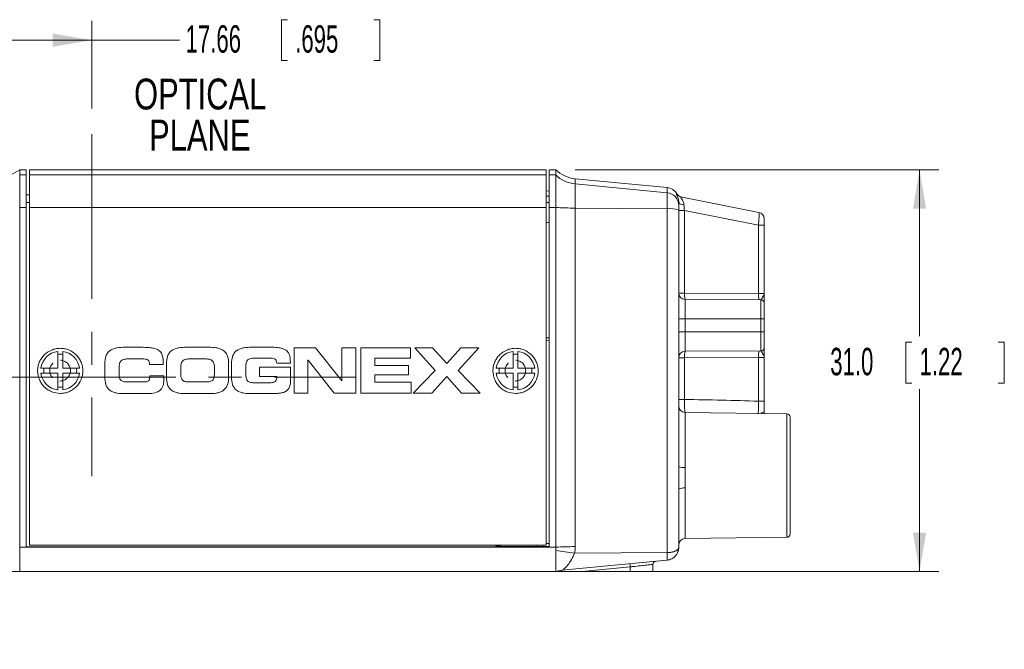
# Model space of a CAD drawing. Header units: millimetres. Extents: x 10 to 272, y 8 to 208.
# Tile 5 of 15: x 62 to 138, y 96 to 145. Entities that reach past the tile are written whole.
import ezdxf

# ---------------------------------------------------------------- set-up
doc = ezdxf.new("R2010")
doc.units = ezdxf.units.MM
doc.linetypes.add('CENTERX2', pattern=[20.32, 12.7, -2.54, 2.54, -2.54])
doc.linetypes.add('HIDDEN', pattern=[1.905, 1.27, -0.635])
doc.styles.add('SLDTEXTSTYLE0', font='TXT', dxfattribs={"width": 0.75})
doc.styles.add('SLDTEXTSTYLE1', font='TXT', dxfattribs={"width": 0.605})
doc.dimstyles.new('SLDDIMSTYLE0', dxfattribs={"dimtxt": 2.054655, "dimasz": 3, "dimexe": 0, "dimexo": 0.0625, "dimgap": 0.513664, "dimtad": 0, "dimtih": 1, "dimtoh": 1, "dimdec": 1, "dimrnd": 1e-09, "dimzin": 4, "dimdsep": 46, "dimtxsty": 'SLDTEXTSTYLE1', "dimsah": 1, "dimcen": 0.09, "dimadec": 0, "dimazin": 1, "dimtfac": 1, "dimtdec": 1, "dimtmove": 0, "dimatfit": 0, "dimfxl": 1, "dimfrac": 2, "dimtolj": 1, "dimtzin": 12, "dimarcsym": 0})
doc.dimstyles.new('SLDDIMSTYLE1', dxfattribs={"dimtxt": 2.054655, "dimasz": 3, "dimexe": 0, "dimexo": 0.0625, "dimgap": 0.513664, "dimtad": 0, "dimtih": 1, "dimtoh": 1, "dimrnd": 1e-09, "dimzin": 12, "dimdsep": 46, "dimtxsty": 'SLDTEXTSTYLE1', "dimsah": 1, "dimcen": 0.09, "dimadec": 0, "dimazin": 3, "dimtfac": 1, "dimtofl": 0, "dimtmove": 0, "dimatfit": 3, "dimfxl": 1, "dimfrac": 2, "dimtolj": 1, "dimtzin": 12, "dimarcsym": 0})
doc.dimstyles.new('SLDDIMSTYLE2', dxfattribs={"dimtxt": 2.054655, "dimasz": 3, "dimexe": 0, "dimexo": 0.0625, "dimgap": 0.513664, "dimtad": 0, "dimtih": 1, "dimtoh": 1, "dimdec": 1, "dimrnd": 1e-09, "dimzin": 4, "dimdsep": 46, "dimtxsty": 'SLDTEXTSTYLE1', "dimsah": 1, "dimcen": 0.09, "dimadec": 0, "dimazin": 1, "dimtfac": 1, "dimtdec": 1, "dimtofl": 0, "dimtmove": 0, "dimatfit": 3, "dimfxl": 1, "dimfrac": 2, "dimtolj": 1, "dimtzin": 12, "dimarcsym": 0})

# ---------------------------------------------------------------- blocks, each defined once
blk = doc.blocks.new('SW_NOTE_2')
at = {"color": 0, "linetype": 'Continuous', "lineweight": 0, "char_height": 2.3813, "attachment_point": 2, "style": 'SLDTEXTSTYLE0'}
for s, insert in [('OPTICAL', (6.437, 3.07)), ('PLANE', (6.405, -0.105))]:
    blk.add_mtext(s, dxfattribs=dict(at, insert=insert))
blk = doc.blocks.new('_D')
at = {"color": 7, "linetype": 'Continuous', "lineweight": 0}
for p, q in [((36.795, 116.987), (36.795, 122.987)), ((38.907, 116.987), (35.295, 116.987)), ((36.991, 111.165), (36.521, 111.165)), ((36.521, 111.165), (36.521, 108.01)), ((42.087, 111.165), (42.557, 111.165)), ((42.557, 111.165), (42.557, 108.01)), ((36.521, 108.01), (36.991, 108.01)), ((42.557, 108.01), (42.087, 108.01)), ((59.873, 101.987), (35.295, 101.987)), ((36.795, 101.987), (36.795, 95.987))]:
    blk.add_line(p, q, dxfattribs=at)
for points in [[(36.795, 116.987), (37.303, 119.987), (36.287, 119.987)], [(36.795, 101.987), (36.287, 98.987), (37.303, 98.987)]]:
    blk.add_solid(points, dxfattribs=at)
at = {"color": 7, "linetype": 'Continuous', "lineweight": 0, "char_height": 2.1167, "attachment_point": 1, "style": 'SLDTEXTSTYLE1'}
for s, insert in [('15.0', (30.68, 110.739)), ('.59', (37.579, 110.739))]:
    blk.add_mtext(s, dxfattribs=dict(at, insert=insert))
blk = doc.blocks.new('_D_1')
at = {"color": 7, "linetype": 'Continuous', "lineweight": 0}
for p, q in [((82.562, 144.564), (82.092, 144.564)), ((82.092, 144.564), (82.092, 141.409)), ((89.226, 144.564), (89.696, 144.564)), ((89.696, 144.564), (89.696, 141.409)), ((49.773, 133.354), (49.773, 144.487)), ((67.433, 137.726), (67.433, 144.487)), ((49.773, 142.987), (67.433, 142.987)), ((67.433, 142.987), (74.214, 142.987)), ((82.092, 141.409), (82.562, 141.409)), ((89.696, 141.409), (89.226, 141.409))]:
    blk.add_line(p, q, dxfattribs=at)
for points in [[(49.773, 142.987), (52.773, 142.479), (52.773, 143.495)], [(67.433, 142.987), (64.433, 143.495), (64.433, 142.479)]]:
    blk.add_solid(points, dxfattribs=at)
at = {"color": 7, "linetype": 'Continuous', "lineweight": 0, "char_height": 2.1167, "attachment_point": 1, "style": 'SLDTEXTSTYLE1'}
for s, insert in [('17.66', (74.684, 144.138)), ('.695', (83.15, 144.138))]:
    blk.add_mtext(s, dxfattribs=dict(at, insert=insert))
blk = doc.blocks.new('_D_2')
at = {"color": 7, "linetype": 'Continuous', "lineweight": 0}
for p, q in [((104.773, 132.987), (132.873, 132.987)), ((131.373, 132.987), (131.373, 120.143)), ((130.786, 119.673), (130.315, 119.673)), ((130.315, 119.673), (130.315, 116.518)), ((137.449, 119.673), (137.919, 119.673)), ((137.919, 119.673), (137.919, 116.518)), ((130.315, 116.518), (130.786, 116.518)), ((137.919, 116.518), (137.449, 116.518)), ((131.373, 101.987), (131.373, 116.047)), ((105.273, 101.987), (132.873, 101.987))]:
    blk.add_line(p, q, dxfattribs=at)
for points in [[(131.373, 132.987), (130.865, 129.987), (131.881, 129.987)], [(131.373, 101.987), (131.881, 104.987), (130.865, 104.987)]]:
    blk.add_solid(points, dxfattribs=at)
at = {"color": 7, "linetype": 'Continuous', "lineweight": 0, "char_height": 2.1167, "attachment_point": 1, "style": 'SLDTEXTSTYLE1'}
for s, insert in [('31.0', (124.475, 119.246)), ('1.22', (131.373, 119.246))]:
    blk.add_mtext(s, dxfattribs=dict(at, insert=insert))

msp = doc.modelspace()

# ---------------------------------------------------------------- linework, layer by layer
at = {"color": 7, "linetype": 'CENTERX2', "lineweight": 0}
for p, q in [((67.433, 135.726), (67.433, 109.346)), ((40.907, 116.987), (87.873, 116.987))]:
    msp.add_line(p, q, dxfattribs=at)
at = {"color": 7, "linetype": 'Continuous', "lineweight": 15}
for p, q in [((62.373, 132.987), (61.873, 132.987)), ((61.873, 132.987), (61.873, 132.588)), ((61.873, 132.588), (61.873, 130.078)), ((61.873, 132.588), (62.373, 132.588)), ((62.373, 132.987), (62.373, 132.588)), ((62.373, 132.588), (62.373, 130.078)), ((102.533, 132.987), (62.641, 132.987)), ((62.641, 132.588), (62.641, 132.987)), ((62.641, 132.588), (102.533, 132.588)), ((62.641, 130.078), (62.641, 132.588)), ((102.533, 132.987), (102.533, 132.588)), ((102.533, 132.588), (102.533, 130.078)), ((103.273, 132.987), (102.773, 132.987)), ((102.773, 132.588), (102.773, 132.987)), ((103.273, 132.588), (102.773, 132.588)), ((102.773, 130.078), (102.773, 132.588)), ((103.273, 132.588), (103.273, 132.987)), ((103.273, 130.078), (103.273, 132.588)), ((111.869, 131.611), (104.773, 132.294)), ((104.773, 132.294), (104.773, 131.897)), ((104.773, 131.897), (104.773, 130.029)), ((111.869, 131.215), (104.773, 131.897)), ((111.869, 131.215), (111.869, 131.611)), ((62.641, 131.043), (62.373, 131.048)), ((102.773, 131.35), (102.533, 131.348)), ((102.533, 130.952), (102.773, 130.954)), ((111.869, 129.98), (111.869, 131.215)), ((112.621, 131.125), (112.62, 131.125)), ((112.898, 130.91), (118.972, 129.695)), ((61.873, 130.078), (62.373, 130.078)), ((61.873, 130.078), (61.873, 103.865)), ((62.641, 130.45), (62.373, 130.45)), ((62.373, 130.078), (62.373, 103.892)), ((62.641, 104.014), (62.641, 130.078)), ((62.641, 130.078), (102.533, 130.078)), ((102.773, 130.45), (102.533, 130.45)), ((102.533, 130.078), (102.533, 104.014)), ((102.773, 103.892), (102.773, 130.078)), ((103.273, 130.078), (102.773, 130.078)), ((103.273, 103.865), (103.273, 130.078)), ((112.773, 130.488), (112.773, 130.221)), ((112.773, 130.221), (112.773, 129.91)), ((104.773, 130.029), (104.773, 103.907)), ((111.869, 129.98), (104.773, 130.029)), ((111.869, 103.447), (111.869, 129.98)), ((112.773, 129.91), (112.773, 110.085)), ((112.773, 129.85), (113.215, 129.85)), ((113.215, 129.85), (113.215, 123.476)), ((118.932, 128.706), (113.215, 129.85)), ((118.932, 123.451), (118.932, 128.706)), ((118.932, 128.706), (119.373, 128.706)), ((119.373, 129.204), (119.373, 128.706)), ((119.373, 128.706), (119.373, 123.447)), ((112.773, 123.476), (113.215, 123.476)), ((113.215, 123.476), (118.932, 123.451)), ((119.373, 123.447), (119.373, 123.364)), ((113.271, 122.976), (113.271, 121.478)), ((113.271, 122.976), (119.125, 122.95)), ((119.125, 121.478), (119.125, 122.95)), ((119.373, 122.7), (119.373, 121.478)), ((112.773, 121.478), (113.271, 121.478)), ((113.271, 121.478), (113.271, 120.478)), ((113.271, 121.478), (119.125, 121.478)), ((119.125, 120.478), (119.125, 121.478)), ((119.373, 121.478), (119.125, 121.478)), ((119.373, 121.478), (119.373, 120.478)), ((112.773, 120.478), (113.271, 120.478)), ((113.271, 120.478), (113.271, 118.98)), ((113.271, 120.478), (119.125, 120.478)), ((119.125, 119.006), (119.125, 120.478)), ((119.373, 120.478), (119.125, 120.478)), ((119.373, 120.478), (119.373, 119.256)), ((102.533, 120.012), (102.773, 120.016)), ((102.533, 119.824), (102.773, 119.828)), ((64.815, 118.97), (64.815, 117.67)), ((65.195, 117.67), (65.195, 118.969)), ((71.248, 119.289), (69.988, 119.289)), ((76.472, 119.289), (74.752, 119.289)), ((81.391, 119.289), (79.778, 119.289)), ((83.065, 119.25), (83.065, 115.753)), ((84.727, 119.25), (83.065, 119.25)), ((86.741, 116.71), (84.727, 119.25)), ((87.823, 119.25), (86.75, 119.25)), ((86.75, 119.25), (86.75, 116.71)), ((87.823, 115.753), (87.823, 119.25)), ((88.225, 119.25), (88.225, 115.753)), ((92.05, 119.25), (88.225, 119.25)), ((92.05, 118.439), (92.05, 119.25)), ((92.381, 119.25), (93.975, 117.506)), ((93.767, 119.25), (92.381, 119.25)), ((94.854, 118.028), (93.767, 119.25)), ((95.941, 119.25), (94.854, 118.028)), ((95.733, 117.506), (97.327, 119.25)), ((97.327, 119.25), (95.941, 119.25)), ((99.979, 118.97), (99.979, 117.67)), ((100.359, 117.67), (100.359, 118.969)), ((113.271, 118.98), (119.125, 119.006)), ((119.373, 119.256), (119.373, 119.114)), ((68.447, 118.023), (68.447, 116.98)), ((70.22, 118.39), (71.389, 118.39)), ((71.891, 118.067), (71.891, 117.97)), ((71.891, 117.97), (72.963, 117.97)), ((73.212, 118.023), (73.212, 116.98)), ((76.24, 118.39), (74.984, 118.39)), ((78.012, 116.98), (78.012, 118.023)), ((78.237, 118.023), (78.237, 116.98)), ((80.019, 118.448), (81.183, 118.448)), ((81.724, 118.057), (82.777, 118.057)), ((82.777, 118.057), (82.777, 118.168)), ((84.138, 118.294), (84.147, 118.294)), ((84.138, 115.753), (84.138, 118.294)), ((84.147, 118.294), (86.161, 115.753)), ((89.297, 118.439), (92.05, 118.439)), ((89.297, 117.878), (89.297, 118.439)), ((91.905, 117.878), (89.297, 117.878)), ((91.905, 117.154), (91.905, 117.878)), ((113.215, 118.48), (112.773, 118.48)), ((118.932, 118.505), (113.215, 118.48)), ((113.215, 118.48), (113.215, 115.261)), ((118.932, 115.135), (118.932, 118.505)), ((119.373, 118.509), (119.373, 115.135)), ((64.815, 117.67), (63.517, 117.67)), ((63.517, 117.295), (64.815, 117.295)), ((64.815, 117.295), (64.815, 115.995)), ((66.492, 117.67), (65.195, 117.67)), ((65.195, 117.295), (66.492, 117.295)), ((65.195, 115.994), (65.195, 117.295)), ((69.548, 117.313), (69.548, 117.69)), ((74.313, 117.69), (74.313, 117.313)), ((76.911, 117.313), (76.911, 117.69)), ((79.338, 117.284), (79.338, 117.719)), ((80.391, 117.762), (80.391, 117.038)), ((82.796, 117.762), (80.391, 117.762)), ((82.796, 116.768), (82.796, 117.762)), ((89.297, 117.154), (91.905, 117.154)), ((89.297, 116.594), (89.297, 117.154)), ((93.975, 117.506), (92.26, 115.753)), ((97.447, 115.753), (95.733, 117.506)), ((98.681, 117.295), (99.979, 117.295)), ((99.979, 117.67), (98.682, 117.67)), ((99.979, 117.295), (99.979, 115.995)), ((101.657, 117.67), (100.359, 117.67)), ((100.359, 115.994), (100.359, 117.295)), ((100.359, 117.295), (101.657, 117.295)), ((71.306, 116.613), (70.162, 116.613)), ((73.006, 117.096), (71.934, 117.096)), ((73.006, 116.768), (73.006, 117.096)), ((74.926, 116.613), (76.298, 116.613)), ((81.164, 116.555), (80.019, 116.555)), ((80.391, 117.038), (81.724, 117.038)), ((81.724, 117.038), (81.724, 116.937)), ((86.75, 116.71), (86.741, 116.71)), ((92.113, 116.594), (89.297, 116.594)), ((92.113, 115.753), (92.113, 116.594)), ((93.7, 115.753), (94.854, 117.024)), ((94.854, 117.024), (96.008, 115.753)), ((69.988, 115.715), (71.717, 115.715)), ((74.752, 115.715), (76.472, 115.715)), ((79.778, 115.715), (81.067, 115.715)), ((83.065, 115.753), (84.138, 115.753)), ((86.161, 115.753), (87.823, 115.753)), ((88.225, 115.753), (92.113, 115.753)), ((92.26, 115.753), (93.7, 115.753)), ((96.008, 115.753), (97.447, 115.753)), ((113.215, 115.261), (112.773, 115.261)), ((118.932, 115.135), (119.373, 115.135)), ((119.373, 115.135), (119.373, 115.114)), ((113.255, 114.294), (113.267, 114.262)), ((121.127, 114.16), (113.267, 114.263)), ((113.267, 114.263), (113.267, 110.02)), ((121.127, 109.394), (121.127, 114.16)), ((121.373, 113.91), (121.373, 104.879)), ((121.127, 104.629), (121.127, 109.394)), ((112.773, 108.337), (112.773, 103.858)), ((113.267, 108.435), (113.267, 104.526)), ((113.267, 104.526), (121.127, 104.629)), ((61.873, 103.865), (103.273, 103.865)), ((61.873, 103.612), (61.873, 103.865)), ((61.873, 101.987), (61.873, 103.612)), ((102.773, 103.892), (62.373, 103.892)), ((62.641, 104.014), (102.533, 104.014)), ((98.771, 103.942), (99.023, 103.94)), ((101.773, 103.916), (99.025, 103.94)), ((101.773, 104.014), (101.773, 103.916)), ((102.273, 103.912), (101.773, 103.916)), ((102.773, 103.907), (102.273, 103.912)), ((102.533, 104.159), (102.773, 104.157)), ((103.273, 103.6), (103.273, 103.865)), ((103.273, 101.987), (103.273, 103.6)), ((111.869, 103.447), (104.734, 103.403)), ((111.869, 102.863), (103.754, 102.081)), ((61.873, 101.987), (59.773, 102.005)), ((103.273, 101.987), (61.873, 101.987)), ((105.307, 101.987), (103.74, 101.987)), ((109.024, 102.345), (105.307, 101.987)), ((105.307, 101.987), (109.023, 101.987)), ((109.024, 102.342), (109.023, 101.987)), ((109.023, 101.987), (110.773, 101.987)), ((110.773, 101.987), (110.783, 102.535))]:
    msp.add_line(p, q, dxfattribs=at)
at = {"color": 7, "linetype": 'Continuous', "lineweight": 15, "flags": 128}
for points in [[(112.773, 130.488), (112.781, 130.452), (112.803, 130.417), (112.839, 130.384), (112.888, 130.354), (112.949, 130.329), (113.019, 130.308), (113.097, 130.292), (113.18, 130.282)], [(118.932, 123.451), (119.021, 123.45), (119.105, 123.449), (119.181, 123.449), (119.247, 123.448), (119.301, 123.448), (119.341, 123.447), (119.365, 123.447), (119.373, 123.447)], [(119.373, 118.509), (119.365, 118.509), (119.341, 118.509), (119.301, 118.508), (119.247, 118.508), (119.181, 118.507), (119.105, 118.507), (119.021, 118.506), (118.932, 118.505)]]:
    msp.add_lwpolyline(points, dxfattribs=at)
at = {"color": 7, "linetype": 'HIDDEN', "lineweight": 0}
for centre in [(64.991, 117.487), (100.156, 117.487), (100.156, 117.487)]:
    msp.add_circle(centre, 0.8, dxfattribs=at)
at = {"color": 7, "linetype": 'Continuous', "lineweight": 15}
for centre, radius, start, end in [((60.356, 134.974), 2.5, 270.5, 307.36917), ((105.013, 134.783), 2.5, 225.92123, 264.5), ((105.012, 134.387), 2.502, 225.98946, 264.51942), ((111.773, 130.616), 1, 31.03379, 84.5), ((111.775, 130.221), 0.999, 0.05028, 84.56448), ((112.996, 131.4), 0.5, 215.38468, 258.68571), ((113.059, 131.387), 0.5, 211.10577, 258.53182), ((104.855, 155.461), 25.432, 266.43398, 269.81449), ((112.08, 126.85), 3.138, 77.22632, 93.84592), ((118.873, 129.204), 0.5, 0, 78.68631), ((113.273, 123.476), 0.5, 180, 269.75), ((114.321, 123.348), 1.114, 173.39966, 199.51433), ((120.038, 123.323), 1.114, 173.39947, 199.51457), ((119.123, 122.7), 0.25, 0, 89.75), ((65.005, 117.482), 1.5, 97.27701, 172.81924), ((65.005, 117.482), 1.27, 81.39589, 98.60411), ((65.005, 117.482), 1.5, 7.18076, 82.72299), ((100.169, 117.482), 1.5, 97.27701, 172.81924), ((100.169, 117.482), 1.27, 81.39589, 98.60411), ((100.169, 117.482), 1.5, 7.18076, 82.72299), ((113.273, 118.48), 0.5, 90.25, 180), ((114.321, 118.608), 1.114, 160.48567, 186.60034), ((120.038, 118.633), 1.114, 160.48567, 186.60034), ((119.123, 119.256), 0.25, 270.25, 0), ((65.005, 117.482), 1.5, 187.18076, 262.72299), ((65.005, 117.482), 1.27, 171.50994, 188.49006), ((65.005, 117.482), 1.5, 277.27701, 352.81924), ((65.005, 117.482), 1.27, 351.50994, 8.49006), ((100.169, 117.482), 1.5, 187.18076, 262.72299), ((100.169, 117.482), 1.27, 171.50994, 188.49006), ((100.169, 117.482), 1.5, 277.27701, 352.81924), ((100.169, 117.482), 1.27, 351.50994, 8.49006), ((65.005, 117.482), 1.27, 261.39589, 278.60411), ((100.169, 117.482), 1.27, 261.39589, 278.60411), ((113.273, 114.763), 0.5, 180, 269.25), ((121.123, 113.91), 0.25, 0, 89.25), ((113.147, 111.024), 1.011, 248.33172, 276.82685), ((113.15, 107.738), 0.707, 80.45368, 122.12999), ((113.273, 104.026), 0.5, 90.75, 180), ((121.123, 104.879), 0.25, 270.75, 0), ((98.773, 104.192), 0.25, 224.50109, 269.5), ((99.027, 104.19), 0.25, 224.85504, 269.5), ((100.591, 103.996), 1.567, 179.35441, 182.04796), ((104.283, 103.98), 2.011, 179.03413, 181.94091), ((104.855, 74.485), 29.422, 90.15999, 93.08156), ((99.031, 66.511), 37.331, 81.21272, 83.47406), ((111.033, 102.531), 0.25, 95.5, 179.20049), ((103.993, 99.597), 2.496, 95.4816, 106.75136), ((103.993, 99.593), 2.5, 95.5, 106.73661), ((103.89, 102.014), 0.152, 153.41045, 190.03165)]:
    msp.add_arc(centre, radius, start, end, dxfattribs=at)
for centre, major_axis, ratio, start_param, end_param in [((113.273, 129.815), (-0.099, 1.039), 0.052866, 1.099489, 1.531823), ((118.873, 128.694), (0.098, 1), 0.057069, 4.729722, 6.277458), ((106.799, 109.394), (50.286, 0), 0.117632, 1.327106, 1.442862)]:
    msp.add_ellipse(centre, major_axis=major_axis, ratio=ratio, start_param=start_param, end_param=end_param, dxfattribs=at)
for points, knots in [([(112.773, 130.488), (112.773, 130.592), (112.759, 130.682), (112.718, 130.836), (112.693, 130.9), (112.622, 131.056), (112.584, 131.109), (112.588, 131.11)], [0, 0, 0, 0, 0.25, 0.25, 0.5, 0.5, 1, 1, 1, 1]), ([(112.588, 131.11), (112.603, 131.117), (112.628, 131.128), (112.623, 131.126), (112.621, 131.125)], [0, 0, 0, 0, 0.581898, 1, 1, 1, 1]), ([(112.898, 130.91), (112.889, 130.912), (112.901, 130.894), (112.951, 130.828), (112.987, 130.781), (113.096, 130.612), (113.167, 130.462), (113.18, 130.282)], [0, 0, 0, 0, 0.25, 0.25, 0.5, 0.5, 1, 1, 1, 1]), ([(119.125, 122.95), (119.136, 122.95), (119.151, 122.974), (119.193, 123.049), (119.221, 123.1), (119.281, 123.202), (119.313, 123.254), (119.359, 123.352), (119.373, 123.4), (119.373, 123.447)], [0, 0, 0, 0, 0.25, 0.25, 0.5, 0.5, 0.75, 0.75, 1, 1, 1, 1]), ([(119.373, 122.7), (119.373, 122.7), (119.373, 122.791), (119.373, 123.074), (119.373, 123.262), (119.373, 123.447)], [0, 0, 0, 0, 0.5, 0.5, 1, 1, 1, 1]), ([(66.244, 116.243), (66.163, 116.162), (66.075, 116.089), (65.885, 115.963), (65.783, 115.908), (65.572, 115.821), (65.464, 115.787), (65.24, 115.742), (65.125, 115.731), (64.784, 115.729), (64.554, 115.774), (64.239, 115.902), (64.136, 115.956), (63.946, 116.082), (63.857, 116.153), (63.695, 116.313), (63.621, 116.402), (63.493, 116.59), (63.439, 116.69), (63.305, 117.007), (63.259, 117.233), (63.257, 117.577), (63.268, 117.69), (63.312, 117.914), (63.345, 118.025), (63.432, 118.235), (63.486, 118.336), (63.612, 118.526), (63.685, 118.615), (63.926, 118.856), (64.121, 118.987), (64.435, 119.118), (64.546, 119.152), (64.77, 119.197), (64.883, 119.208), (65.11, 119.21), (65.226, 119.199), (65.449, 119.156), (65.558, 119.123), (65.877, 118.994), (66.07, 118.868), (66.315, 118.626), (66.388, 118.539), (66.515, 118.351), (66.571, 118.249), (66.66, 118.039), (66.693, 117.93), (66.739, 117.707), (66.751, 117.592), (66.753, 117.251), (66.708, 117.021), (66.536, 116.601), (66.407, 116.406), (66.244, 116.243)], [0, 0, 0, 0, 0.03125, 0.03125, 0.0625, 0.0625, 0.09375, 0.09375, 0.125, 0.125, 0.1875, 0.1875, 0.21875, 0.21875, 0.25, 0.25, 0.28125, 0.28125, 0.3125, 0.3125, 0.375, 0.375, 0.40625, 0.40625, 0.4375, 0.4375, 0.46875, 0.46875, 0.5, 0.5, 0.5625, 0.5625, 0.59375, 0.59375, 0.625, 0.625, 0.65625, 0.65625, 0.6875, 0.6875, 0.75, 0.75, 0.78125, 0.78125, 0.8125, 0.8125, 0.84375, 0.84375, 0.875, 0.875, 0.9375, 0.9375, 1, 1, 1, 1]), ([(68.447, 118.023), (68.447, 118.216), (68.465, 118.406), (68.559, 118.68), (68.603, 118.769), (68.717, 118.925), (68.788, 118.994), (68.948, 119.103), (69.037, 119.146), (69.219, 119.209), (69.314, 119.232), (69.601, 119.28), (69.794, 119.289), (69.988, 119.289)], [0, 0, 0, 0, 0.25, 0.25, 0.375, 0.375, 0.5, 0.5, 0.625, 0.625, 0.75, 0.75, 1, 1, 1, 1]), ([(71.248, 119.289), (71.464, 119.289), (71.678, 119.283), (71.998, 119.25), (72.104, 119.235), (72.314, 119.188), (72.419, 119.157), (72.614, 119.06), (72.703, 118.994), (72.837, 118.822), (72.881, 118.72), (72.936, 118.511), (72.949, 118.404), (72.963, 118.187), (72.964, 118.079), (72.963, 117.97)], [0, 0, 0, 0, 0.25, 0.25, 0.375, 0.375, 0.5, 0.5, 0.625, 0.625, 0.75, 0.75, 0.875, 0.875, 1, 1, 1, 1]), ([(73.212, 118.023), (73.212, 118.216), (73.23, 118.406), (73.324, 118.68), (73.367, 118.769), (73.481, 118.925), (73.553, 118.994), (73.712, 119.103), (73.801, 119.146), (73.983, 119.209), (74.078, 119.232), (74.365, 119.28), (74.558, 119.289), (74.752, 119.289)], [0, 0, 0, 0, 0.25, 0.25, 0.375, 0.375, 0.5, 0.5, 0.625, 0.625, 0.75, 0.75, 1, 1, 1, 1]), ([(76.472, 119.289), (76.665, 119.289), (76.858, 119.28), (77.145, 119.232), (77.238, 119.21), (77.42, 119.147), (77.509, 119.105), (77.668, 118.996), (77.74, 118.928), (77.854, 118.773), (77.898, 118.685), (77.993, 118.412), (78.012, 118.217), (78.012, 118.023)], [0, 0, 0, 0, 0.25, 0.25, 0.375, 0.375, 0.5, 0.5, 0.625, 0.625, 0.75, 0.75, 1, 1, 1, 1]), ([(78.237, 118.023), (78.237, 118.216), (78.255, 118.406), (78.349, 118.68), (78.393, 118.769), (78.506, 118.925), (78.578, 118.994), (78.737, 119.103), (78.826, 119.146), (79.008, 119.209), (79.103, 119.232), (79.39, 119.28), (79.584, 119.289), (79.778, 119.289)], [0, 0, 0, 0, 0.25, 0.25, 0.375, 0.375, 0.5, 0.5, 0.625, 0.625, 0.75, 0.75, 1, 1, 1, 1]), ([(81.391, 119.289), (81.564, 119.289), (81.736, 119.28), (81.991, 119.241), (82.075, 119.224), (82.241, 119.173), (82.323, 119.139), (82.473, 119.049), (82.542, 118.99), (82.648, 118.853), (82.688, 118.772), (82.741, 118.606), (82.756, 118.519), (82.774, 118.344), (82.777, 118.256), (82.777, 118.168)], [0, 0, 0, 0, 0.25, 0.25, 0.375, 0.375, 0.5, 0.5, 0.625, 0.625, 0.75, 0.75, 0.875, 0.875, 1, 1, 1, 1]), ([(101.408, 116.243), (101.327, 116.162), (101.239, 116.089), (101.049, 115.963), (100.947, 115.908), (100.737, 115.821), (100.628, 115.787), (100.404, 115.742), (100.289, 115.731), (99.948, 115.729), (99.719, 115.774), (99.403, 115.902), (99.3, 115.956), (99.11, 116.082), (99.021, 116.153), (98.859, 116.313), (98.785, 116.402), (98.657, 116.59), (98.603, 116.69), (98.469, 117.007), (98.423, 117.233), (98.422, 117.577), (98.432, 117.69), (98.476, 117.914), (98.509, 118.025), (98.596, 118.235), (98.65, 118.336), (98.776, 118.526), (98.85, 118.615), (99.09, 118.856), (99.285, 118.987), (99.599, 119.118), (99.71, 119.152), (99.934, 119.197), (100.047, 119.208), (100.275, 119.21), (100.39, 119.199), (100.613, 119.156), (100.722, 119.123), (101.041, 118.994), (101.234, 118.868), (101.479, 118.626), (101.552, 118.539), (101.68, 118.351), (101.735, 118.249), (101.824, 118.039), (101.858, 117.93), (101.904, 117.707), (101.915, 117.592), (101.917, 117.251), (101.872, 117.021), (101.7, 116.601), (101.571, 116.406), (101.408, 116.243)], [0, 0, 0, 0, 0.03125, 0.03125, 0.0625, 0.0625, 0.09375, 0.09375, 0.125, 0.125, 0.1875, 0.1875, 0.21875, 0.21875, 0.25, 0.25, 0.28125, 0.28125, 0.3125, 0.3125, 0.375, 0.375, 0.40625, 0.40625, 0.4375, 0.4375, 0.46875, 0.46875, 0.5, 0.5, 0.5625, 0.5625, 0.59375, 0.59375, 0.625, 0.625, 0.65625, 0.65625, 0.6875, 0.6875, 0.75, 0.75, 0.78125, 0.78125, 0.8125, 0.8125, 0.84375, 0.84375, 0.875, 0.875, 0.9375, 0.9375, 1, 1, 1, 1]), ([(119.125, 119.006), (119.136, 119.006), (119.151, 118.982), (119.193, 118.907), (119.221, 118.856), (119.281, 118.754), (119.313, 118.702), (119.359, 118.603), (119.373, 118.556), (119.373, 118.509)], [0, 0, 0, 0, 0.25, 0.25, 0.5, 0.5, 0.75, 0.75, 1, 1, 1, 1]), ([(119.373, 119.256), (119.373, 119.256), (119.373, 119.165), (119.373, 118.882), (119.373, 118.694), (119.373, 118.509)], [0, 0, 0, 0, 0.5, 0.5, 1, 1, 1, 1]), ([(70.22, 118.39), (70.125, 118.39), (70.031, 118.384), (69.846, 118.337), (69.757, 118.295), (69.628, 118.158), (69.591, 118.065), (69.553, 117.88), (69.548, 117.785), (69.548, 117.69)], [0, 0, 0, 0, 0.25, 0.25, 0.5, 0.5, 0.75, 0.75, 1, 1, 1, 1]), ([(71.891, 118.067), (71.891, 118.124), (71.881, 118.182), (71.824, 118.281), (71.776, 118.318), (71.671, 118.363), (71.614, 118.375), (71.502, 118.388), (71.445, 118.39), (71.389, 118.39)], [0, 0, 0, 0, 0.25, 0.25, 0.5, 0.5, 0.75, 0.75, 1, 1, 1, 1]), ([(74.313, 117.69), (74.313, 117.785), (74.317, 117.879), (74.355, 118.066), (74.392, 118.157), (74.521, 118.295), (74.611, 118.337), (74.794, 118.383), (74.889, 118.39), (74.984, 118.39)], [0, 0, 0, 0, 0.25, 0.25, 0.5, 0.5, 0.75, 0.75, 1, 1, 1, 1]), ([(76.24, 118.39), (76.335, 118.39), (76.429, 118.384), (76.613, 118.337), (76.703, 118.295), (76.832, 118.158), (76.869, 118.065), (76.907, 117.88), (76.911, 117.785), (76.911, 117.69)], [0, 0, 0, 0, 0.25, 0.25, 0.5, 0.5, 0.75, 0.75, 1, 1, 1, 1]), ([(80.019, 118.448), (79.92, 118.448), (79.82, 118.445), (79.625, 118.408), (79.527, 118.37), (79.397, 118.215), (79.37, 118.116), (79.341, 117.919), (79.338, 117.819), (79.338, 117.719)], [0, 0, 0, 0, 0.25, 0.25, 0.5, 0.5, 0.75, 0.75, 1, 1, 1, 1]), ([(81.724, 118.057), (81.724, 118.123), (81.718, 118.189), (81.682, 118.28), (81.665, 118.309), (81.622, 118.357), (81.595, 118.377), (81.507, 118.422), (81.442, 118.434), (81.313, 118.447), (81.248, 118.448), (81.183, 118.448)], [0, 0, 0, 0, 0.25, 0.25, 0.375, 0.375, 0.5, 0.5, 0.75, 0.75, 1, 1, 1, 1]), ([(69.548, 117.313), (69.548, 117.222), (69.551, 117.131), (69.577, 116.952), (69.601, 116.86), (69.683, 116.748), (69.718, 116.716), (69.798, 116.669), (69.842, 116.653), (69.976, 116.618), (70.069, 116.613), (70.162, 116.613)], [0, 0, 0, 0, 0.25, 0.25, 0.5, 0.5, 0.625, 0.625, 0.75, 0.75, 1, 1, 1, 1]), ([(74.926, 116.613), (74.834, 116.613), (74.742, 116.618), (74.608, 116.652), (74.565, 116.668), (74.485, 116.715), (74.45, 116.745), (74.367, 116.856), (74.342, 116.947), (74.316, 117.129), (74.313, 117.221), (74.313, 117.313)], [0, 0, 0, 0, 0.25, 0.25, 0.375, 0.375, 0.5, 0.5, 0.75, 0.75, 1, 1, 1, 1]), ([(76.911, 117.313), (76.911, 117.222), (76.908, 117.131), (76.883, 116.952), (76.859, 116.86), (76.776, 116.748), (76.741, 116.716), (76.662, 116.669), (76.618, 116.653), (76.484, 116.618), (76.39, 116.613), (76.298, 116.613)], [0, 0, 0, 0, 0.25, 0.25, 0.5, 0.5, 0.625, 0.625, 0.75, 0.75, 1, 1, 1, 1]), ([(79.338, 117.284), (79.338, 117.185), (79.341, 117.086), (79.363, 116.94), (79.373, 116.891), (79.406, 116.796), (79.428, 116.751), (79.492, 116.674), (79.533, 116.643), (79.623, 116.6), (79.672, 116.586), (79.82, 116.558), (79.919, 116.555), (80.019, 116.555)], [0, 0, 0, 0, 0.25, 0.25, 0.375, 0.375, 0.5, 0.5, 0.625, 0.625, 0.75, 0.75, 1, 1, 1, 1]), ([(69.988, 115.715), (69.795, 115.715), (69.602, 115.723), (69.315, 115.771), (69.221, 115.793), (69.04, 115.856), (68.951, 115.898), (68.791, 116.007), (68.72, 116.075), (68.606, 116.23), (68.562, 116.318), (68.466, 116.591), (68.447, 116.786), (68.447, 116.98)], [0, 0, 0, 0, 0.25, 0.25, 0.375, 0.375, 0.5, 0.5, 0.625, 0.625, 0.75, 0.75, 1, 1, 1, 1]), ([(71.306, 116.613), (71.386, 116.613), (71.465, 116.614), (71.624, 116.627), (71.705, 116.638), (71.809, 116.694), (71.84, 116.72), (71.886, 116.785), (71.901, 116.822), (71.931, 116.938), (71.934, 117.017), (71.934, 117.096)], [0, 0, 0, 0, 0.25, 0.25, 0.5, 0.5, 0.625, 0.625, 0.75, 0.75, 1, 1, 1, 1]), ([(73.006, 116.768), (73.006, 116.606), (72.992, 116.445), (72.909, 116.218), (72.87, 116.146), (72.771, 116.019), (72.711, 115.965), (72.508, 115.831), (72.352, 115.782), (72.037, 115.724), (71.878, 115.715), (71.717, 115.715)], [0, 0, 0, 0, 0.25, 0.25, 0.375, 0.375, 0.5, 0.5, 0.75, 0.75, 1, 1, 1, 1]), ([(74.752, 115.715), (74.559, 115.715), (74.366, 115.723), (74.079, 115.771), (73.986, 115.793), (73.804, 115.856), (73.715, 115.898), (73.556, 116.007), (73.484, 116.075), (73.37, 116.23), (73.326, 116.318), (73.231, 116.591), (73.212, 116.786), (73.212, 116.98)], [0, 0, 0, 0, 0.25, 0.25, 0.375, 0.375, 0.5, 0.5, 0.625, 0.625, 0.75, 0.75, 1, 1, 1, 1]), ([(78.012, 116.98), (78.012, 116.787), (77.994, 116.597), (77.9, 116.323), (77.857, 116.235), (77.743, 116.078), (77.671, 116.009), (77.512, 115.9), (77.423, 115.858), (77.241, 115.794), (77.146, 115.772), (76.859, 115.723), (76.666, 115.715), (76.472, 115.715)], [0, 0, 0, 0, 0.25, 0.25, 0.375, 0.375, 0.5, 0.5, 0.625, 0.625, 0.75, 0.75, 1, 1, 1, 1]), ([(79.778, 115.715), (79.584, 115.715), (79.391, 115.723), (79.105, 115.771), (79.011, 115.793), (78.829, 115.856), (78.74, 115.898), (78.581, 116.007), (78.509, 116.075), (78.395, 116.23), (78.351, 116.318), (78.256, 116.591), (78.237, 116.786), (78.237, 116.98)], [0, 0, 0, 0, 0.25, 0.25, 0.375, 0.375, 0.5, 0.5, 0.625, 0.625, 0.75, 0.75, 1, 1, 1, 1]), ([(82.796, 116.768), (82.796, 116.667), (82.791, 116.568), (82.762, 116.37), (82.738, 116.271), (82.654, 116.09), (82.593, 116.008), (82.436, 115.883), (82.344, 115.841), (82.152, 115.78), (82.054, 115.763), (81.858, 115.737), (81.76, 115.73), (81.464, 115.715), (81.265, 115.715), (81.067, 115.715)], [0, 0, 0, 0, 0.125, 0.125, 0.25, 0.25, 0.375, 0.375, 0.5, 0.5, 0.625, 0.625, 0.75, 0.75, 1, 1, 1, 1]), ([(81.164, 116.555), (81.228, 116.555), (81.293, 116.557), (81.422, 116.574), (81.485, 116.588), (81.602, 116.645), (81.653, 116.69), (81.713, 116.805), (81.724, 116.871), (81.724, 116.937)], [0, 0, 0, 0, 0.25, 0.25, 0.5, 0.5, 0.75, 0.75, 1, 1, 1, 1]), ([(113.215, 115.261), (113.213, 115.052), (113.216, 114.846), (113.227, 114.508), (113.237, 114.381), (113.248, 114.314)], [0, 0, 0, 0, 0.5, 0.5, 1, 1, 1, 1]), ([(118.901, 114.165), (118.913, 114.215), (118.923, 114.337), (118.934, 114.689), (118.936, 114.908), (118.932, 115.135)], [0, 0, 0, 0, 0.5, 0.5, 1, 1, 1, 1]), ([(119.373, 115.135), (119.373, 114.982), (119.373, 114.834), (119.373, 114.544), (119.373, 114.407), (119.373, 114.283)], [0, 0, 0, 0, 0.5, 0.5, 1, 1, 1, 1]), ([(119.103, 114.187), (119.152, 114.213), (119.234, 114.258), (119.349, 114.311), (119.366, 114.292), (119.373, 114.283)], [0, 0, 0, 0, 0.455296, 0.751656, 1, 1, 1, 1]), ([(119.397, 114.183), (119.387, 114.202), (119.371, 114.235), (119.377, 114.27), (119.379, 114.284)], [0, 0, 0, 0, 0.601619, 1, 1, 1, 1]), ([(112.773, 108.337), (112.773, 108.626), (112.772, 108.918), (112.772, 109.501), (112.773, 109.793), (112.773, 110.085)], [0, 0, 0, 0, 0.5, 0.5, 1, 1, 1, 1]), ([(113.267, 110.02), (113.267, 109.755), (113.265, 109.491), (113.265, 108.962), (113.267, 108.697), (113.267, 108.435)], [0, 0, 0, 0, 0.5, 0.5, 1, 1, 1, 1]), ([(111.869, 103.447), (111.944, 103.448), (112.016, 103.452), (112.119, 103.463), (112.153, 103.467), (112.219, 103.478), (112.251, 103.485), (112.297, 103.495), (112.311, 103.498), (112.365, 103.512), (112.404, 103.524), (112.463, 103.546), (112.486, 103.555), (112.529, 103.574), (112.549, 103.584), (112.585, 103.604), (112.601, 103.614), (112.632, 103.634), (112.646, 103.645), (112.672, 103.666), (112.684, 103.677), (112.706, 103.699), (112.716, 103.711), (112.732, 103.733), (112.739, 103.744), (112.752, 103.767), (112.757, 103.778), (112.769, 103.812), (112.773, 103.836), (112.773, 103.858)], [0, 0, 0, 0, 0.144469, 0.144469, 0.216704, 0.216704, 0.288938, 0.288938, 0.321236, 0.321236, 0.418128, 0.418128, 0.482723, 0.482723, 0.547318, 0.547318, 0.605313, 0.605313, 0.663308, 0.663308, 0.721304, 0.721304, 0.779299, 0.779299, 0.834474, 0.834474, 0.889649, 0.889649, 1, 1, 1, 1]), ([(112.773, 103.858), (112.773, 103.828), (112.771, 103.77), (112.76, 103.689), (112.745, 103.619), (112.728, 103.56), (112.696, 103.465), (112.635, 103.34), (112.526, 103.191), (112.392, 103.065), (112.233, 102.964), (112.058, 102.892), (111.932, 102.872), (111.869, 102.863)], [0, 0, 0, 0, 0.064488, 0.121743, 0.171764, 0.214552, 0.250106, 0.381713, 0.499776, 0.627821, 0.750403, 0.875586, 1, 1, 1, 1]), ([(111.869, 102.863), (111.872, 102.864), (111.876, 102.867), (111.882, 102.883), (111.886, 102.908), (111.889, 102.942), (111.891, 102.984), (111.892, 103.049), (111.89, 103.147), (111.882, 103.289), (111.874, 103.394), (111.869, 103.447)], [0, 0, 0, 0, 0.0869641, 0.172461, 0.2565261, 0.3391951, 0.4205039, 0.5004884, 0.6614626, 0.8278717, 1, 1, 1, 1]), ([(104.734, 103.403), (104.576, 103.056), (104.39, 102.733), (104.111, 102.376), (104.017, 102.277), (103.893, 102.168), (103.853, 102.139), (103.79, 102.096), (103.765, 102.083), (103.754, 102.082)], [0, 0, 0, 0, 0.5, 0.5, 0.75, 0.75, 0.875, 0.875, 1, 1, 1, 1]), ([(61.849, 101.987), (61.854, 101.987), (61.859, 101.987), (61.864, 101.987), (61.867, 101.987), (61.87, 101.987), (61.873, 101.987)], [0, 0, 0, 0, 0.00001717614, 0.00001717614, 0.00001717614, 0.00002741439, 0.00002741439, 0.00002741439, 0.00002741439]), ([(103.74, 101.987), (103.65, 101.987), (103.56, 101.987), (103.431, 101.987), (103.389, 101.987), (103.332, 101.987), (103.314, 101.987), (103.285, 101.987), (103.273, 101.987), (103.273, 101.987)], [0, 0, 0, 0, 0.5, 0.5, 0.75, 0.75, 0.875, 0.875, 1, 1, 1, 1]), ([(109.024, 102.345), (109.018, 102.41), (109.013, 102.472), (109.01, 102.561), (109.011, 102.588), (109.015, 102.588)], [0, 0, 0, 0, 0.5, 0.5, 1, 1, 1, 1]), ([(110.779, 102.535), (110.78, 102.535), (110.813, 102.539), (110.693, 102.526), (110.414, 102.495), (109.958, 102.445), (109.47, 102.391), (109.149, 102.356), (109.024, 102.342)], [0, 0, 0, 0, 0.009758, 0.222478, 0.435214, 0.64874, 0.86349, 1, 1, 1, 1])]:
    msp.add_open_spline(points, degree=3, knots=knots, dxfattribs=at)
for points in [[(102.533, 128.91), (102.613, 128.921), (102.693, 128.931), (102.773, 128.942)], [(104.773, 103.907), (104.773, 103.738), (104.76, 103.57), (104.734, 103.403)], [(103.754, 102.082), (103.754, 102.081), (103.754, 102.081), (103.754, 102.081)], [(109.024, 102.342), (109.024, 102.343), (109.024, 102.344), (109.024, 102.345)]]:
    msp.add_open_spline(points, degree=3, dxfattribs=at)

# ---------------------------------------------------------------- block references
at = {"color": 7, "linetype": 'Continuous', "lineweight": 0}
msp.add_blockref('SW_NOTE_2', (69.379, 136.953), dxfattribs=at)

# ---------------------------------------------------------------- dimensions: what is measured, and where the dimension line sits
dim = msp.add_linear_dim(base=(67.433, 142.987), p1=(49.773, 131.354), p2=(67.433, 135.726), dimstyle='SLDDIMSTYLE1', dxfattribs=at)
dim.commit()
dim.dimension.update_dxf_attribs({"geometry": '_D_1', "text_midpoint": (82.366, 142.987), "dimtype": 160})
for base, p1, p2, dimstyle, picture, middle in [((131.373, 101.987), (102.773, 132.987), (103.273, 101.987), 'SLDDIMSTYLE2', '_D_2', (131.373, 118.095)), ((36.795, 101.987), (40.907, 116.987), (61.873, 101.987), 'SLDDIMSTYLE0', '_D', (36.795, 109.588))]:
    dim = msp.add_linear_dim(base=base, p1=p1, p2=p2, angle=90, dimstyle=dimstyle, dxfattribs=at)
    dim.commit()
    dim.dimension.update_dxf_attribs({"geometry": picture, "text_midpoint": middle, "dimtype": 160})

doc.saveas('drawing.dxf')
